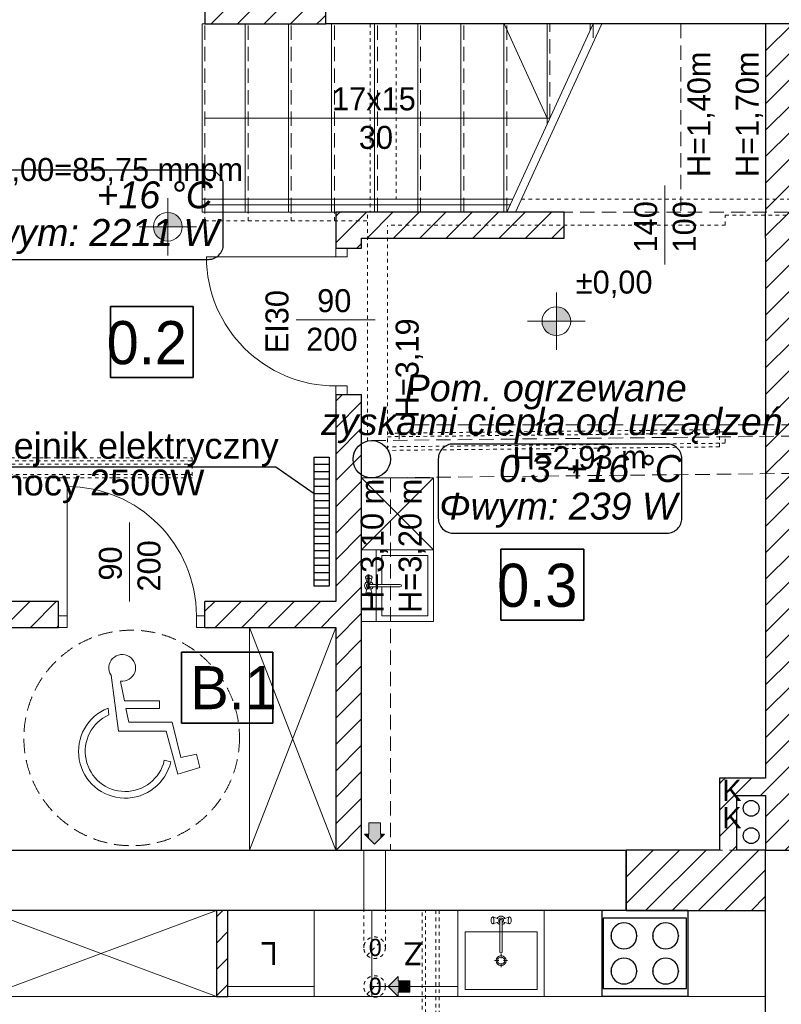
# Model space of a CAD drawing. Extents: x -220425 to -93252, y -20065 to 80294.
# Tile 18 of 103: x -177991 to -172693, y -4599 to 2255. Entities that reach past the tile are written whole.
import ezdxf
from ezdxf.lldxf.tags import DXFTag

# ---------------------------------------------------------------- set-up
doc = ezdxf.new("R2010")
doc.units = 0
doc.header["$MEASUREMENT"] = 0
doc.set_wipeout_variables(frame=1)
doc.linetypes.add('Hidden Line', pattern=[50, 25, -25])
doc.linetypes.add('Krawędzie ukryte', pattern=[150, 100, -50])
for name, color, linetype in [('#kan_san-op', 34, 'Continuous'), ('IS_Opisy_działek_Therm', 252, 'SOLID'), ('IS_Text_Konstrukcji', 7, 'Continuous')]:
    doc.layers.add(name, color=color, linetype=linetype)
for name, color, linetype, lineweight, true_color in [('Arch balustrady_Nr_Pióra__3', 7, 'Continuous', 18, 0xff6600), ('Arch drzwi_Nr_Pióra__4', 7, 'Continuous', 9, 0x029e21), ('Arch okna_Nr_Pióra__4', 7, 'Continuous', 9, 0x029e21), ('Arch schody_Nr_Pióra__25', 7, 'Continuous', 13, 0x40a5ff), ('Arch wyposarzenie_Nr_Pióra__2', 7, 'Continuous', 13, 0x7f7f7f), ('Arch wyposarzenie_Nr_Pióra__9', 7, 'Continuous', 13, 0x3dad99), ('Arch wyposazenie_Nr_Pióra__9', 7, 'Continuous', 13, 0x3dad99)]:
    doc.layers.add(name, color=color, linetype=linetype, lineweight=lineweight, true_color=true_color)
for name, color, linetype, lineweight in [('Arch IS_Nr_Pióra__52', 34, 'Continuous', 25), ('Arch kominy_Nr_Pióra__1', 7, 'Continuous', 25), ('Arch kominy_Nr_Pióra__10', 134, 'Continuous', 18), ('Arch kominy_Nr_Pióra__21', 7, 'Continuous', 9), ('Arch opisy_Nr_Pióra__21', 7, 'Continuous', 9), ('Arch wyposazenie_Nr_Pióra__100', 2, 'Continuous', 25), ('Arch ściany nośne_Nr_Pióra__21', 7, 'Continuous', 9), ('Arch ściany nośne_Nr_Pióra__27', 7, 'Continuous', 30), ('Drzwi ArchiCAD_Nr_Pióra__27', 7, 'Continuous', 30), ('Drzwi ArchiCAD_Nr_Pióra__5', 7, 'Continuous', 13), ('INWENT OPISY_Nr_Pióra__52', 34, 'Continuous', 25), ('INWENT RZĘDNE_Nr_Pióra__21', 7, 'Continuous', 9), ('INWENT WYMIARY_Nr_Pióra__21', 7, 'Continuous', 9), ('INWENT wyposarzenie_Nr_Pióra__21', 7, 'Continuous', 9), ('INWENT. DRZWI_Nr_Pióra__101', 8, 'Continuous', 13), ('INWENT.ŚCIANY_Nr_Pióra__1', 7, 'Continuous', 25), ('INWENT.ŚCIANY_Nr_Pióra__101', 8, 'Continuous', 13), ('Istniejące schody_Nr_Pióra__101', 8, 'Continuous', 13), ('Istniejące schody_Nr_Pióra__21', 7, 'Continuous', 9), ('Istniejące schody_Nr_Pióra__5', 7, 'Continuous', 13), ('Istniejące stropy_Nr_Pióra__5', 7, 'Continuous', 13), ('PODKŁAD', 252, 'Continuous', 35)]:
    doc.layers.add(name, color=color, linetype=linetype, lineweight=lineweight)
doc.layers.add('IS_Grzejniki_Plan_rzut', color=7, linetype='SOLID', true_color=0x000000)
doc.styles.add('GENERATED_STYLE_2', font='txt')
doc.styles.add('GENERATED_STYLE_4', font='txt')
doc.styles.add('GENERATED_STYLE_6', font='txt')
doc.styles.get("Standard").update_dxf_attribs({"font": 'txt', "bigfont": 'BIGFONT.SHX'})
tags = doc.linetypes.add('SOLID', pattern=[10, 10, 0]).pattern_tags.tags
tags[6:7] = [DXFTag(74, 4), DXFTag(75, 0), DXFTag(340, '0'), DXFTag(46, 0.0), DXFTag(50, 0.0), DXFTag(44, 0.0), DXFTag(45, 0.0)]
tags[4:5] = [DXFTag(74, 4), DXFTag(75, 0), DXFTag(340, '0'), DXFTag(46, 0.0), DXFTag(50, 0.0), DXFTag(44, 0.0), DXFTag(45, 0.0)]
pattern_1 = [(45, (0, 0), (-91.92388, 91.92388), [])]

# ---------------------------------------------------------------- blocks, each defined once
blk = doc.blocks.new('parter')
at = {"layer": 'Arch ściany nośne_Nr_Pióra__21', "linetype": 'Continuous'}
h = blk.add_hatch(dxfattribs=at)
h.set_pattern_fill('Common_Brick', color=252, style=0, pattern_type=2)
h.set_pattern_definition(pattern_1)
h.paths.add_polyline_path([(-175862.4, 2504.9), (-175892.4, 2504.9), (-175892.4, 2224.9), (-175862.4, 2224.9)], flags=0)
h = blk.add_hatch(dxfattribs=at)
h.set_pattern_fill('Common_Brick', color=252, style=0, pattern_type=2)
h.set_pattern_definition(pattern_1)
h.paths.add_polyline_path([(-175892.4, 2464.9), (-176702.4, 2464.9), (-176702.4, 2224.9), (-175892.4, 2224.9)], flags=0)
h = blk.add_hatch(dxfattribs=at)
h.set_pattern_fill('Common_Brick', color=252, style=0, pattern_type=2)
h.set_pattern_definition(pattern_1)
h.paths.add_polyline_path([(-172802.4, 2224.9), (-172802.4, -3525.1), (-172622.4, -3525.1), (-172622.4, 2224.9)], flags=0)
h = blk.add_hatch(dxfattribs=at)
h.set_pattern_fill('Common_Brick', color=252, style=0, pattern_type=2)
h.set_pattern_definition(pattern_1)
h.paths.add_polyline_path([(-175792.4, 914.9), (-175792.4, 664.9), (-175712.4, 664.9), (-175612.4, 664.9), (-175612.4, 734.9)], flags=0)
h = blk.add_hatch(dxfattribs=at)
h.set_pattern_fill('Common_Brick', color=252, style=0, pattern_type=2)
h.set_pattern_definition(pattern_1)
h.paths.add_polyline_path([(-174202.4, 734.9), (-174202.4, 914.9), (-175792.4, 914.9), (-175612.4, 734.9)], flags=0)
h = blk.add_hatch(dxfattribs=at)
h.set_pattern_fill('Common_Brick', color=252, style=0, pattern_type=2)
h.set_pattern_definition(pattern_1)
h.paths.add_polyline_path([(-175792.4, -3525.1), (-175612.4, -3525.1), (-175612.4, -355.1), (-175712.4, -355.1), (-175792.4, -355.1)], flags=0)
h = blk.add_hatch(dxfattribs=at)
h.set_pattern_fill('Common_Brick', color=252, style=0, pattern_type=2)
h.set_pattern_definition(pattern_1)
h.paths.add_polyline_path([(-178482.4, -1975.1), (-177722.4, -1975.1), (-177722.4, -1895.1), (-177722.4, -1795.1), (-178302.4, -1795.1)], flags=0)
h = blk.add_hatch(dxfattribs=at)
h.set_pattern_fill('Common_Brick', color=252, style=0, pattern_type=2)
h.set_pattern_definition(pattern_1)
h.paths.add_polyline_path([(-175792.4, -1795.1), (-176702.4, -1795.1), (-176702.4, -1895.1), (-176702.4, -1975.1), (-175792.4, -1975.1)], flags=0)
h = blk.add_hatch(dxfattribs=at)
h.set_pattern_fill('Common_Brick', color=252, style=0, pattern_type=2)
h.set_pattern_definition(pattern_1)
h.paths.add_polyline_path([(-173122.4, -3025.1), (-173122.4, -3525.1), (-173002.4, -3525.1), (-173002.4, -3145.1)], flags=0)
h = blk.add_hatch(dxfattribs=at)
h.set_pattern_fill('Common_Brick', color=252, style=0, pattern_type=2)
h.set_pattern_definition(pattern_1)
h.paths.add_polyline_path([(-172802.4, -3025.1), (-173122.4, -3025.1), (-173002.4, -3145.1), (-172802.4, -3145.1)], flags=0)
h = blk.add_hatch(dxfattribs=at)
h.set_pattern_fill('Common_Brick', color=252, style=0, pattern_type=2)
h.set_pattern_definition(pattern_1)
h.paths.add_polyline_path([(-173772.4, -3945.1), (-172802.4, -3945.1), (-172802.4, -3525.1), (-173772.4, -3525.1)], flags=0)
h = blk.add_hatch(dxfattribs=at)
h.set_pattern_fill('Common_Brick', color=252, style=0, pattern_type=2)
h.set_pattern_definition(pattern_1)
h.paths.add_polyline_path([(-176542.4, -4545.1), (-176542.4, -3945.1), (-176622.4, -3945.1), (-176622.4, -4545.1)], flags=0)
at = {"layer": 'INWENT RZĘDNE_Nr_Pióra__21', "linetype": 'Continuous'}
for points in [[(-176961, 813.4), (-176861, 813.4), (-176868.6, 851.7), (-176890.3, 884.2), (-176922.7, 905.8), (-176961, 913.4)], [(-176961, 813.4), (-177061, 813.4), (-177053.4, 775.2), (-177031.7, 742.7), (-176999.3, 721.1), (-176961, 713.4)], [(-174257.6, 155.7), (-174157.6, 155.7), (-174165.2, 194), (-174186.9, 226.5), (-174219.3, 248.1), (-174257.6, 255.7)], [(-174257.6, 155.7), (-174357.6, 155.7), (-174350, 117.5), (-174328.3, 85), (-174295.8, 63.4), (-174257.6, 55.7)]]:
    blk.add_hatch(color=252, dxfattribs=at).paths.add_polyline_path(points, flags=0)
at = {"color": 252}
for p, q in [((-177360, -235.2), (-177360, 258.9)), ((-177360, 258.9), (-176784, 258.9)), ((-176784, 258.9), (-176784, -235.2)), ((-176784, -235.2), (-177360, -235.2)), ((-174643.5, -1924.2), (-174643.5, -1430.1)), ((-174643.5, -1430.1), (-174067.5, -1430.1)), ((-174067.5, -1430.1), (-174067.5, -1924.2)), ((-174067.5, -1924.2), (-174643.5, -1924.2)), ((-176865.2, -2642), (-176865.2, -2147.9)), ((-176865.2, -2147.9), (-176229.9, -2147.9)), ((-176229.9, -2147.9), (-176229.9, -2642)), ((-176229.9, -2642), (-176865.2, -2642))]:
    blk.add_line(p, q, dxfattribs=at)
at = {"layer": 'Arch balustrady_Nr_Pióra__3', "color": 252, "linetype": 'Continuous'}
for p, q in [((-176722.4, 1004.9), (-174561.2, 1004.9)), ((-176722.4, 964.9), (-174579.5, 964.9))]:
    blk.add_line(p, q, dxfattribs=at)
at = {"layer": 'Arch IS_Nr_Pióra__52', "color": 252, "linetype": 'Continuous'}
for centre in [(-172902.4, -3235.1), (-172902.4, -3425.1)]:
    blk.add_circle(centre, 55, dxfattribs=at)
at = {"layer": 'Arch kominy_Nr_Pióra__1', "color": 252, "linetype": 'Continuous'}
for points in [[(-175522.4, -3485.1), (-175562.4, -3335.1), (-175522.4, -3335.1)], [(-175562.4, -3445.1), (-175562.4, -3335.1), (-175522.4, -3485.1)], [(-175482.4, -3445.1), (-175522.4, -3335.1), (-175482.4, -3335.1)], [(-175522.4, -3485.1), (-175522.4, -3335.1), (-175482.4, -3445.1)], [(-175562.4, -3445.1), (-175592.4, -3415.1), (-175562.4, -3415.1)], [(-175482.4, -3445.1), (-175482.4, -3415.1), (-175452.4, -3415.1)], [(-175357.4, -4545.1), (-175427.4, -4475.1), (-175357.4, -4405.1)], [(-175277.4, -4515.1), (-175357.4, -4435.1), (-175277.4, -4435.1)], [(-175357.4, -4515.1), (-175357.4, -4435.1), (-175277.4, -4515.1)]]:
    blk.add_solid(points, dxfattribs=at)
at = {"layer": 'Arch kominy_Nr_Pióra__21', "color": 252, "linetype": 'Continuous'}
for p, q in [((-175562.4, -3335.1), (-175562.4, -3415.1)), ((-175482.4, -3335.1), (-175562.4, -3335.1)), ((-175482.4, -3335.1), (-175482.4, -3415.1)), ((-175522.4, -3485.1), (-175592.4, -3415.1)), ((-175562.4, -3415.1), (-175592.4, -3415.1)), ((-175452.4, -3415.1), (-175522.4, -3485.1)), ((-175482.4, -3415.1), (-175452.4, -3415.1)), ((-175597.4, -3945.1), (-175597.4, -3525.1)), ((-175447.4, -3525.1), (-175597.4, -3525.1)), ((-175447.4, -3945.1), (-175447.4, -3525.1)), ((-175427.4, -4475.1), (-175357.4, -4405.1)), ((-175357.4, -4435.1), (-175357.4, -4405.1)), ((-175277.4, -4435.1), (-175357.4, -4435.1)), ((-175277.4, -4515.1), (-175277.4, -4435.1)), ((-175357.4, -4545.1), (-175427.4, -4475.1)), ((-175277.4, -4515.1), (-175357.4, -4515.1)), ((-175357.4, -4515.1), (-175357.4, -4545.1))]:
    blk.add_line(p, q, dxfattribs=at)
at = {"layer": 'Arch kominy_Nr_Pióra__21', "color": 252, "linetype": 'Hidden Line'}
for p, q in [((-175597.4, -4205.1), (-175597.4, -3945.1)), ((-175447.4, -4205.1), (-175447.4, -3945.1)), ((-175575.4, -4258.2), (-175469.3, -4152.1)), ((-175575.4, -4528.2), (-175469.3, -4422.1))]:
    blk.add_line(p, q, dxfattribs=at)
for centre in [(-175522.4, -4205.1), (-175522.4, -4475.1)]:
    blk.add_circle(centre, 75, dxfattribs=at)
at = {"layer": 'Arch okna_Nr_Pióra__4', "color": 252, "linetype": 'Continuous'}
for p, q in [((-173502.4, 1099.9), (-173502.4, 549.9)), ((-175517.4, 164.9), (-176067.4, 164.9)), ((-177226.7, -1245.1), (-177226.7, -1795.1))]:
    blk.add_line(p, q, dxfattribs=at)
at = {"layer": 'Arch opisy_Nr_Pióra__21', "color": 252, "linetype": 'Continuous'}
for p, q in [((-177360, -235.2), (-177360, 258.9)), ((-177360, 258.9), (-176784, 258.9)), ((-176784, 258.9), (-176784, -235.2)), ((-176784, -235.2), (-177360, -235.2)), ((-174643.5, -1924.2), (-174643.5, -1430.1)), ((-174643.5, -1430.1), (-174067.5, -1430.1)), ((-174067.5, -1430.1), (-174067.5, -1924.2)), ((-174067.5, -1924.2), (-174643.5, -1924.2)), ((-176865.2, -2642), (-176865.2, -2147.9)), ((-176865.2, -2147.9), (-176229.9, -2147.9)), ((-176229.9, -2147.9), (-176229.9, -2642)), ((-176229.9, -2642), (-176865.2, -2642))]:
    blk.add_line(p, q, dxfattribs=at)
at = {"layer": 'Arch opisy_Nr_Pióra__21', "color": 252, "linetype": 'Krawędzie ukryte'}
blk.add_circle((-177212.4, -2745.1), 750, dxfattribs=at)
at = {"layer": 'Arch schody_Nr_Pióra__25', "color": 252, "linetype": 'Continuous'}
for p, q in [((-176722.4, 2224.9), (-176702.4, 2224.9)), ((-176722.4, 914.9), (-176722.4, 2224.9)), ((-176422.4, 914.9), (-176422.4, 2224.9)), ((-176122.4, 914.9), (-176122.4, 2224.9)), ((-175822.4, 914.9), (-175822.4, 2224.9)), ((-175522.4, 914.9), (-175522.4, 2224.9)), ((-175222.4, 914.9), (-175222.4, 2224.9)), ((-174922.4, 914.9), (-174922.4, 2224.9)), ((-174622.4, 914.9), (-174622.4, 2224.9)), ((-174322.4, 1526.2), (-174322.4, 2224.9)), ((-174022.4, 2181.2), (-174022.4, 2224.9)), ((-176722.4, 914.9), (-176702.4, 914.9))]:
    blk.add_line(p, q, dxfattribs=at)
at = {"layer": 'Arch wyposarzenie_Nr_Pióra__2', "color": 252, "linetype": 'Continuous'}
for p, q in [((-177356.1, -2308.1), (-177304, -2697.3)), ((-177263.2, -2486.1), (-177290.7, -2351.3)), ((-177019.7, -2487.1), (-177263.2, -2486.1)), ((-177019.9, -2540.4), (-177019.7, -2487.1)), ((-177376.9, -2536.7), (-177370.5, -2584.4)), ((-177252.3, -2539.4), (-177019.9, -2540.4)), ((-177232.9, -2634.7), (-177252.3, -2539.4)), ((-176929.8, -2635.9), (-177232.9, -2634.7)), ((-176869.6, -2880.4), (-176929.8, -2635.9)), ((-177304, -2697.3), (-176973.3, -2698.6)), ((-176973.3, -2698.6), (-176891.9, -2997.8)), ((-176761.4, -2856.8), (-176869.6, -2880.4)), ((-176738.2, -2951.3), (-176761.4, -2856.8)), ((-176940.3, -2911), (-176985.6, -2900.7)), ((-176891.9, -2997.8), (-176738.2, -2951.3))]:
    blk.add_line(p, q, dxfattribs=at)
for centre, major_axis, start_param, end_param in [((-177278.5, -2257), (92.9, 0), 4.583801, 10.008202), ((-177257.3, -2839), (325.1, 0), 1.947533, 6.059917), ((-177257.3, -2839), (278.7, 0), 1.989195, 6.059917)]:
    blk.add_ellipse(centre, major_axis=major_axis, ratio=0.999933, start_param=start_param, end_param=end_param, dxfattribs=at)
at = {"layer": 'Arch wyposarzenie_Nr_Pióra__9', "color": 252, "linetype": 'Continuous'}
for p, q in [((-174711.5, -4005.1), (-174712.3, -4011.7)), ((-174712.3, -4011.7), (-174712.3, -4018.6)), ((-174712.3, -4018.6), (-174711.5, -4025.1)), ((-174710, -3999.8), (-174711.5, -4005.1)), ((-174711.5, -4025.1), (-174710, -4030.5)), ((-174707.9, -3996.4), (-174710, -3999.8)), ((-174710, -4030.5), (-174707.9, -4033.9)), ((-174702.8, -3992.6), (-174707.9, -3996.4)), ((-174702.8, -4037.7), (-174707.9, -4033.9)), ((-174700, -3991.1), (-174702.8, -3992.6)), ((-174702.8, -4037.7), (-174700, -4039.1)), ((-174662.5, -4003.1), (-174700, -3991.1)), ((-174697.2, -3992.6), (-174700, -3991.1)), ((-174662.5, -4027.2), (-174700, -4039.1)), ((-174700, -4039.1), (-174697.2, -4037.7)), ((-174694.7, -3996.8), (-174697.2, -3992.6)), ((-174697.2, -4037.7), (-174694.7, -4033.5)), ((-174692.9, -4003.1), (-174694.7, -3996.8)), ((-174694.7, -4033.5), (-174692.9, -4027.1)), ((-174691.9, -4011), (-174692.9, -4003.1)), ((-174692.9, -4027.1), (-174691.9, -4019.3)), ((-174691.9, -4019.3), (-174691.9, -4011)), ((-174650.3, -4013.8), (-174650.3, -4234)), ((-174634.5, -4234), (-174634.5, -4013.8)), ((-174622.3, -4003.1), (-174584.8, -3991.1)), ((-174622.3, -4027.2), (-174584.8, -4039.1)), ((-174591.9, -4003.1), (-174592.9, -4011)), ((-174592.9, -4011), (-174592.9, -4019.3)), ((-174592.9, -4019.3), (-174591.9, -4027.1)), ((-174590.1, -3996.8), (-174591.9, -4003.1)), ((-174591.9, -4027.1), (-174590.1, -4033.5)), ((-174587.6, -3992.6), (-174590.1, -3996.8)), ((-174590.1, -4033.5), (-174587.6, -4037.7)), ((-174584.8, -3991.1), (-174587.6, -3992.6)), ((-174587.6, -4037.7), (-174584.8, -4039.1)), ((-174582, -3992.6), (-174584.8, -3991.1)), ((-174584.8, -4039.1), (-174582, -4037.7)), ((-174582, -3992.6), (-174576.8, -3996.4)), ((-174582, -4037.7), (-174576.8, -4033.9)), ((-174574.8, -3999.8), (-174576.8, -3996.4)), ((-174576.8, -4033.9), (-174574.8, -4030.5)), ((-174573.2, -4005.1), (-174574.8, -3999.8)), ((-174574.8, -4030.5), (-174573.2, -4025.1)), ((-174572.4, -4011.7), (-174573.2, -4005.1)), ((-174573.2, -4025.1), (-174572.4, -4018.6)), ((-174572.4, -4018.6), (-174572.4, -4011.7)), ((-174659.1, -4295.1), (-174687.9, -4295.1)), ((-174642.4, -4278.5), (-174642.4, -4249.7)), ((-174642.4, -4340.6), (-174642.4, -4311.8)), ((-174596.9, -4295.1), (-174625.7, -4295.1))]:
    blk.add_line(p, q, dxfattribs=at)
for radius in [35, 25]:
    blk.add_circle((-174642.4, -4295.1), radius, dxfattribs=at)
for centre, radius, start, end in [((-174642.4, -4015.1), 30, 27.97653, 152.02347), ((-174642.4, -4015.1), 30, 207.97653, 254.77469), ((-174642.4, -4015.1), 16.8, 298.05488, 241.94512), ((-174642.4, -4015.1), 8, 10, 170), ((-174642.4, -4015.1), 30, 285.22531, 332.02347), ((-174642.4, -4234), 7.88, 180, 0)]:
    blk.add_arc(centre, radius, start, end, dxfattribs=at)
at = {"layer": 'Arch wyposazenie_Nr_Pióra__100', "color": 252, "linetype": 'Continuous'}
for p, q in [((-173942.4, -3945.1), (-173942.4, -4545.1)), ((-173342.4, -3945.1), (-173942.4, -3945.1)), ((-173342.4, -3945.1), (-173342.4, -4545.1)), ((-173932.4, -4000.1), (-173932.4, -4490.1)), ((-173352.4, -4000.1), (-173932.4, -4000.1)), ((-173352.4, -4490.1), (-173352.4, -4000.1)), ((-173932.4, -4490.1), (-173352.4, -4490.1)), ((-173342.4, -4545.1), (-173942.4, -4545.1))]:
    blk.add_line(p, q, dxfattribs=at)
for centre, start, end in [((-173787.4, -4122.6), 0, 180), ((-173497.4, -4122.6), 0, 180), ((-173787.4, -4122.6), 180, 0), ((-173497.4, -4122.6), 180, 0), ((-173787.4, -4367.6), 0, 180), ((-173497.4, -4367.6), 0, 180), ((-173787.4, -4367.6), 180, 0), ((-173497.4, -4367.6), 180, 0)]:
    blk.add_arc(centre, 90, start, end, dxfattribs=at)
for p in [(-173877.4, -4122.6), (-173697.4, -4122.6), (-173587.4, -4122.6), (-173407.4, -4122.6), (-173877.4, -4367.6), (-173697.4, -4367.6), (-173587.4, -4367.6), (-173407.4, -4367.6)]:
    blk.add_point(p, dxfattribs=at)
at = {"layer": 'Arch wyposazenie_Nr_Pióra__9', "color": 252, "linetype": 'Continuous'}
for p, q in [((-175792.4, -3525.1), (-176392.4, -1975.1)), ((-175792.4, -1975.1), (-176392.4, -3525.1)), ((-176392.4, -1975.1), (-176392.4, -3525.1)), ((-176622.4, -4545.1), (-178232.4, -3945.1)), ((-178232.4, -4545.1), (-176622.4, -3945.1)), ((-176542.4, -3945.1), (-176542.4, -4545.1)), ((-175942.4, -3945.1), (-176542.4, -3945.1)), ((-175942.4, -4545.1), (-175942.4, -3945.1)), ((-175542.4, -4545.1), (-175542.4, -3945.1)), ((-175542.4, -3945.1), (-174942.4, -3945.1)), ((-174942.4, -4545.1), (-174942.4, -3945.1)), ((-174942.4, -3945.1), (-174942.4, -4545.1)), ((-174942.4, -3945.1), (-174342.4, -3945.1)), ((-174342.4, -4545.1), (-174342.4, -3945.1)), ((-174942.4, -3995.1), (-174942.4, -4495.1)), ((-174892.4, -4095.1), (-174392.4, -4095.1)), ((-174892.4, -4495.1), (-174892.4, -4095.1)), ((-174392.4, -4095.1), (-174392.4, -4495.1)), ((-176542.4, -4475.1), (-175942.4, -4475.1)), ((-174942.4, -4475.1), (-175542.4, -4475.1)), ((-174392.4, -4495.1), (-174892.4, -4495.1)), ((-178232.4, -4545.1), (-176622.4, -4545.1)), ((-176542.4, -4545.1), (-175942.4, -4545.1)), ((-176542.4, -4545.1), (-172802.4, -4545.1)), ((-174942.4, -4545.1), (-175542.4, -4545.1)), ((-174942.4, -4545.1), (-174342.4, -4545.1))]:
    blk.add_line(p, q, dxfattribs=at)
at = {"layer": 'Arch ściany nośne_Nr_Pióra__27', "color": 252, "linetype": 'Continuous'}
for p, q in [((-175862.4, 2224.9), (-175862.4, 2504.9)), ((-176702.4, 2464.9), (-176702.4, 2224.9)), ((-176702.4, 2224.9), (-175892.4, 2224.9)), ((-175892.4, 2224.9), (-175862.4, 2224.9)), ((-172622.4, 2224.9), (-172802.4, 2224.9)), ((-172802.4, 2224.9), (-172802.4, 914.9)), ((-175792.4, 914.9), (-175792.4, 664.9)), ((-174202.4, 914.9), (-175792.4, 914.9)), ((-175612.4, 664.9), (-175612.4, 734.9)), ((-175612.4, 734.9), (-174202.4, 734.9)), ((-172802.4, 734.9), (-172802.4, -3025.1)), ((-175792.4, 664.9), (-175712.4, 664.9)), ((-175712.4, 664.9), (-175612.4, 664.9)), ((-175792.4, -355.1), (-175792.4, -1795.1)), ((-175792.4, -355.1), (-175712.4, -355.1)), ((-175712.4, -355.1), (-175612.4, -355.1)), ((-175612.4, -3525.1), (-175612.4, -355.1)), ((-177722.4, -1795.1), (-178302.4, -1795.1)), ((-177722.4, -1895.1), (-177722.4, -1795.1)), ((-175792.4, -1795.1), (-176702.4, -1795.1)), ((-176702.4, -1895.1), (-176702.4, -1795.1)), ((-177722.4, -1975.1), (-177722.4, -1895.1)), ((-176702.4, -1975.1), (-176702.4, -1895.1)), ((-178482.4, -1975.1), (-177722.4, -1975.1)), ((-176702.4, -1975.1), (-175792.4, -1975.1)), ((-175792.4, -1975.1), (-175792.4, -3525.1)), ((-173122.4, -3025.1), (-173122.4, -3525.1)), ((-172802.4, -3025.1), (-173122.4, -3025.1)), ((-173002.4, -3525.1), (-173002.4, -3145.1)), ((-173002.4, -3145.1), (-172802.4, -3145.1)), ((-172802.4, -3145.1), (-172802.4, -3525.1)), ((-175792.4, -3525.1), (-175612.4, -3525.1)), ((-173772.4, -3525.1), (-173772.4, -3945.1)), ((-173122.4, -3525.1), (-173772.4, -3525.1)), ((-172802.4, -3525.1), (-173002.4, -3525.1)), ((-172802.4, -3525.1), (-172622.4, -3525.1)), ((-172802.4, -3945.1), (-172802.4, -3525.1)), ((-176622.4, -3945.1), (-176622.4, -4545.1)), ((-176542.4, -3945.1), (-176622.4, -3945.1)), ((-176542.4, -4545.1), (-176542.4, -3945.1)), ((-173772.4, -3945.1), (-172802.4, -3945.1)), ((-176622.4, -4545.1), (-176542.4, -4545.1))]:
    blk.add_line(p, q, dxfattribs=at)
at = {"layer": 'Drzwi ArchiCAD_Nr_Pióra__27', "color": 252, "linetype": 'Continuous'}
for p, q in [((-174202.4, 734.9), (-174202.4, 914.9)), ((-172802.4, 734.9), (-172802.4, 914.9)), ((-175792.4, 664.9), (-175712.4, 664.9)), ((-175792.4, -355.1), (-175712.4, -355.1)), ((-177722.4, -1975.1), (-177722.4, -1895.1)), ((-176702.4, -1975.1), (-176702.4, -1895.1))]:
    blk.add_line(p, q, dxfattribs=at)
at = {"layer": 'Drzwi ArchiCAD_Nr_Pióra__5', "color": 252, "linetype": 'Continuous'}
for p, q in [((-175712.4, 664.9), (-175792.4, 664.9)), ((-175792.4, 664.9), (-175792.4, 604.9)), ((-175712.4, 604.9), (-175712.4, 664.9)), ((-175792.4, 604.9), (-176692.4, 604.9)), ((-175792.4, 604.9), (-175712.4, 604.9)), ((-175792.4, -295.1), (-175792.4, -355.1)), ((-175712.4, -295.1), (-175792.4, -295.1)), ((-175712.4, -355.1), (-175712.4, -295.1)), ((-175792.4, -355.1), (-175712.4, -355.1)), ((-177662.4, -1895.1), (-177662.4, -995.1)), ((-177722.4, -1975.1), (-177722.4, -1895.1)), ((-177722.4, -1895.1), (-177662.4, -1895.1)), ((-177662.4, -1895.1), (-177662.4, -1975.1)), ((-176762.4, -1895.1), (-176702.4, -1895.1)), ((-176762.4, -1975.1), (-176762.4, -1895.1)), ((-176702.4, -1895.1), (-176702.4, -1975.1)), ((-177662.4, -1975.1), (-177722.4, -1975.1)), ((-176702.4, -1975.1), (-176762.4, -1975.1))]:
    blk.add_line(p, q, dxfattribs=at)
for centre, start, end in [((-175792.4, 604.9), 180, 270), ((-177662.4, -1895.1), 0, 90)]:
    blk.add_arc(centre, 900, start, end, dxfattribs=at)
at = {"layer": 'INWENT RZĘDNE_Nr_Pióra__21', "color": 252, "linetype": 'Continuous'}
for p, q in [((-176961, 613.4), (-176961, 1013.4)), ((-177161, 813.4), (-176761, 813.4)), ((-174257.6, -44.3), (-174257.6, 355.7)), ((-174457.6, 155.7), (-174057.6, 155.7))]:
    blk.add_line(p, q, dxfattribs=at)
for centre in [(-176961, 813.4), (-174257.6, 155.7)]:
    blk.add_circle(centre, 100, dxfattribs=at)
at = {"layer": 'INWENT wyposarzenie_Nr_Pióra__21', "color": 252, "linetype": 'Continuous'}
for p, q in [((-175612.4, -935.1), (-175112.4, -1435.1)), ((-175112.4, -935.1), (-175612.4, -935.1)), ((-175612.4, -1435.1), (-175112.4, -935.1)), ((-175612.4, -935.1), (-175612.4, -1435.1)), ((-175112.4, -1435.1), (-175112.4, -935.1)), ((-175612.4, -1435.1), (-175612.4, -1935.1)), ((-175112.4, -1435.1), (-175612.4, -1435.1)), ((-175112.4, -1435.1), (-175512.4, -1435.1)), ((-175512.4, -1435.1), (-175512.4, -1677.3)), ((-175112.4, -1935.1), (-175112.4, -1435.1)), ((-175472.4, -1677.3), (-175472.4, -1475.1)), ((-175472.4, -1475.1), (-175152.4, -1475.1)), ((-175152.4, -1475.1), (-175152.4, -1895.1)), ((-175584.9, -1624.7), (-175586.4, -1627.6)), ((-175574.4, -1665), (-175586.4, -1627.6)), ((-175586.4, -1627.6), (-175584.9, -1630.4)), ((-175584.9, -1624.7), (-175581.2, -1619.6)), ((-175584.9, -1630.4), (-175580.8, -1632.8)), ((-175577.7, -1617.5), (-175581.2, -1619.6)), ((-175580.8, -1632.8), (-175574.4, -1634.7)), ((-175572.4, -1616), (-175577.7, -1617.5)), ((-175574.4, -1634.7), (-175566.5, -1635.6)), ((-175565.9, -1615.2), (-175572.4, -1616)), ((-175566.5, -1635.6), (-175558.2, -1635.6)), ((-175558.9, -1615.2), (-175565.9, -1615.2)), ((-175552.4, -1616), (-175558.9, -1615.2)), ((-175558.2, -1635.6), (-175550.4, -1634.7)), ((-175547.1, -1617.5), (-175552.4, -1616)), ((-175550.4, -1634.7), (-175544, -1632.8)), ((-175550.3, -1665), (-175538.4, -1627.6)), ((-175543.6, -1619.6), (-175547.1, -1617.5)), ((-175544, -1632.8), (-175539.8, -1630.4)), ((-175539.8, -1624.7), (-175543.6, -1619.6)), ((-175538.4, -1627.6), (-175539.8, -1624.7)), ((-175539.8, -1630.4), (-175538.4, -1627.6)), ((-175574.4, -1705.2), (-175586.4, -1742.7)), ((-175343.5, -1677.3), (-175563.8, -1677.3)), ((-175563.8, -1693), (-175343.5, -1693)), ((-175550.3, -1705.2), (-175538.4, -1742.7)), ((-175512.4, -1693), (-175512.4, -1935.1)), ((-175472.4, -1895.1), (-175472.4, -1693)), ((-175584.9, -1739.9), (-175586.4, -1742.7)), ((-175586.4, -1742.7), (-175584.9, -1745.5)), ((-175580.8, -1737.5), (-175584.9, -1739.9)), ((-175584.9, -1745.5), (-175581.2, -1750.7)), ((-175581.2, -1750.7), (-175577.7, -1752.8)), ((-175574.4, -1735.6), (-175580.8, -1737.5)), ((-175577.7, -1752.8), (-175572.4, -1754.3)), ((-175566.5, -1734.6), (-175574.4, -1735.6)), ((-175572.4, -1754.3), (-175565.9, -1755.1)), ((-175558.2, -1734.6), (-175566.5, -1734.6)), ((-175565.9, -1755.1), (-175558.9, -1755.1)), ((-175558.9, -1755.1), (-175552.4, -1754.3)), ((-175550.4, -1735.6), (-175558.2, -1734.6)), ((-175552.4, -1754.3), (-175547.1, -1752.8)), ((-175544, -1737.5), (-175550.4, -1735.6)), ((-175547.1, -1752.8), (-175543.6, -1750.7)), ((-175539.8, -1739.9), (-175544, -1737.5)), ((-175539.8, -1745.5), (-175543.6, -1750.7)), ((-175538.4, -1742.7), (-175539.8, -1739.9)), ((-175539.8, -1745.5), (-175538.4, -1742.7)), ((-175152.4, -1895.1), (-175472.4, -1895.1)), ((-175112.4, -1935.1), (-175612.4, -1935.1)), ((-175512.4, -1935.1), (-175112.4, -1935.1))]:
    blk.add_line(p, q, dxfattribs=at)
for centre, radius, start, end in [((-175562.4, -1685.1), 30, 117.97653, 242.02347), ((-175562.4, -1685.1), 16.8, 28.05488, 331.94512), ((-175562.4, -1685.1), 8, 100, 260), ((-175562.4, -1685.1), 30, 15.22531, 62.02347), ((-175562.4, -1685.1), 30, 297.97653, 344.77469), ((-175343.5, -1685.1), 7.88, 270, 90)]:
    blk.add_arc(centre, radius, start, end, dxfattribs=at)
at = {"layer": 'INWENT. DRZWI_Nr_Pióra__101', "color": 252, "linetype": 'Hidden Line'}
for p, q in [((-173123.4, -613.7), (-173083.4, -613.3)), ((-173083.4, -613.3), (-173082.5, -693.3)), ((-173082.5, -693.3), (-173122.5, -693.7))]:
    blk.add_line(p, q, dxfattribs=at)
at = {"layer": 'INWENT.ŚCIANY_Nr_Pióra__1', "color": 252, "linetype": 'Continuous'}
for p, q in [((-175862.4, 2224.9), (-175862.4, 2504.9)), ((-171602.4, 2224.9), (-175862.4, 2224.9)), ((-179822.4, -3525.1), (-173772.4, -3525.1)), ((-173772.4, -3945.1), (-173772.4, -3525.1)), ((-172802.4, -3525.1), (-171802.4, -3525.1)), ((-172802.4, -3945.1), (-172802.4, -3525.1)), ((-173772.4, -3945.1), (-179822.4, -3945.1)), ((-172802.4, -9595.1), (-172802.4, -3945.1))]:
    blk.add_line(p, q, dxfattribs=at)
blk.add_circle((-175542.4, -805.1), 130, dxfattribs=at)
at = {"layer": 'INWENT.ŚCIANY_Nr_Pióra__101', "color": 252, "linetype": 'Hidden Line'}
for p, q in [((-175552.4, 2224.9), (-175552.4, 914.9)), ((-175372.4, 2224.9), (-175372.4, 1004.9)), ((-175372.4, 1004.9), (-174561.2, 1004.9)), ((-174501.2, 1004.9), (-172622.4, 1004.9)), ((-175552.4, 914.9), (-175572.4, 914.9)), ((-175572.4, -678.7), (-175572.4, 914.9)), ((-173082.4, 824.9), (-173082.4, 894.9)), ((-173082.4, 894.9), (-172622.4, 894.9)), ((-173082.4, 824.9), (-175432.4, 824.9)), ((-175432.4, -735.9), (-175432.4, 824.9)), ((-175432.4, -623.3), (-173123.5, -598.7)), ((-173122.3, -718.7), (-173123.5, -598.7)), ((-175432.4, -648.3), (-173123.3, -623.7)), ((-173122.5, -693.7), (-175432.4, -718.3)), ((-173122.3, -718.7), (-175428.1, -743.3)), ((-178422.4, -815.1), (-176792.4, -815.1)), ((-178402.4, -795.1), (-176792.4, -795.1)), ((-176792.4, -795.1), (-176792.4, -935.1)), ((-178447.4, -840.1), (-176792.4, -840.1)), ((-176792.4, -910.1), (-178447.4, -910.1)), ((-176792.4, -935.1), (-178422.4, -935.1)), ((-175192.4, -5885.1), (-175192.4, -3945.1)), ((-175167.4, -5910.1), (-175167.4, -3945.1)), ((-175097.4, -3945.1), (-175097.4, -5980.1)), ((-175072.4, -3945.1), (-175072.4, -6005.1))]:
    blk.add_line(p, q, dxfattribs=at)
at = {"layer": 'Istniejące schody_Nr_Pióra__101', "color": 252, "linetype": 'Hidden Line'}
for p, q in [((-176702.4, 854.9), (-176702.4, 914.9)), ((-176402.4, 854.9), (-176402.4, 914.9)), ((-176102.4, 854.9), (-176102.4, 914.9)), ((-175802.4, 854.9), (-175802.4, 914.9)), ((-176702.4, 854.9), (-175572.4, 854.9))]:
    blk.add_line(p, q, dxfattribs=at)
at = {"layer": 'Istniejące schody_Nr_Pióra__5', "color": 252, "linetype": 'Krawędzie ukryte'}
for p, q in [((-176702.4, 914.9), (-176702.4, 2224.9)), ((-176402.4, 914.9), (-176402.4, 2224.9)), ((-176102.4, 914.9), (-176102.4, 2224.9)), ((-175802.4, 914.9), (-175802.4, 2224.9)), ((-175502.4, 914.9), (-175502.4, 2224.9)), ((-175202.4, 914.9), (-175202.4, 2224.9)), ((-174902.4, 914.9), (-174902.4, 2224.9)), ((-174602.4, 914.9), (-174602.4, 2224.9)), ((-174302.4, 1569.9), (-174302.4, 2224.9)), ((-172802.4, 914.9), (-172802.4, 2224.9)), ((-174542.4, 914.9), (-171852.4, 914.9)), ((-175352.4, -565.1), (-175352.4, -673.1)), ((-169892.4, -565.1), (-175352.4, -565.1))]:
    blk.add_line(p, q, dxfattribs=at)
at = {"layer": 'Istniejące schody_Nr_Pióra__5', "color": 252, "linetype": 'Continuous'}
for p, q in [((-174321.2, 1569.9), (-174621.2, 2224.9)), ((-174602.4, 914.9), (-174002.4, 2224.9)), ((-174542.4, 914.9), (-173942.4, 2224.9)), ((-174002.4, 2128.2), (-174002.4, 2224.9)), ((-174302.4, 1569.9), (-176702.4, 1569.9)), ((-176702.4, 914.9), (-174542.4, 914.9))]:
    blk.add_line(p, q, dxfattribs=at)
at = {"layer": 'Istniejące stropy_Nr_Pióra__5', "color": 252, "linetype": 'Krawędzie ukryte'}
for p, q in [((-173392.4, 2224.9), (-173392.4, 914.9)), ((-175543.8, -675.2), (-169914.1, -615.2)), ((-175541, -935.1), (-169911.3, -875.2)), ((-175412.4, -935.1), (-175412.4, -3525.1)), ((-172802.4, -3525.1), (-175412.4, -3525.1))]:
    blk.add_line(p, q, dxfattribs=at)
at = {"layer": 'Arch drzwi_Nr_Pióra__4', "color": 252, "linetype": 'Continuous', "style": 'GENERATED_STYLE_6'}
for s, p in [('140', (-173556.6, 634.4)), ('100', (-173287.9, 634.4)), ('EI30', (-176121.6, -67.5)), ('90', (-177280.9, -1649.7)), ('200', (-177012.2, -1725.9))]:
    blk.add_text(s, height=160, rotation=90, dxfattribs=at).set_placement(p)
for s, p in [('90', (-175921.9, 219)), ('200', (-175998.1, -49.7))]:
    blk.add_text(s, height=160, dxfattribs=at).set_placement(p)
at = {"layer": 'Arch kominy_Nr_Pióra__10', "color": 252, "linetype": 'Continuous', "style": 'GENERATED_STYLE_6'}
for p in [(-175562.4, -4263.3), (-175562.4, -4533.3)]:
    blk.add_text('0', height=120, dxfattribs=at).set_placement(p)
at = {"layer": 'Arch opisy_Nr_Pióra__21', "color": 252, "linetype": 'Continuous', "style": 'GENERATED_STYLE_4'}
for s, p in [('0.2', (-177386.3, -143.3)), ('0.3', (-174669.7, -1832.2)), ('B.1', (-176804.7, -2545))]:
    blk.add_text(s, height=300, dxfattribs=at).set_placement(p)
at = {"layer": 'Arch wyposazenie_Nr_Pióra__9', "color": 252, "linetype": 'Continuous', "style": 'GENERATED_STYLE_6'}
for s, p in [('L', (-176196.7, -4165.5)), ('Z', (-175189, -4166.9))]:
    blk.add_text(s, height=160, rotation=180, dxfattribs=at).set_placement(p)
at = {"layer": 'INWENT OPISY_Nr_Pióra__52', "color": 252, "linetype": 'Continuous', "style": 'GENERATED_STYLE_6'}
for p in [(-173102.4, -3185), (-173102.4, -3375)]:
    blk.add_text('K', height=150, dxfattribs=at).set_placement(p)
at = {"layer": 'INWENT RZĘDNE_Nr_Pióra__21', "color": 252, "char_height": 160, "attachment_point": 7, "style": 'GENERATED_STYLE_2'}
for s, insert in [('{±0,00=85,75 mnpm}', (-178285.2, 1083.8)), ('{±0,00}', (-174122.9, 318.4))]:
    blk.add_mtext(s, dxfattribs=dict(at, insert=insert))
at = {"layer": 'INWENT WYMIARY_Nr_Pióra__21', "color": 252, "linetype": 'Continuous', "style": 'GENERATED_STYLE_2'}
for s, rotation, p in [('H=1,40m', 90, (-173186, 1158.7)), ('H=1,70m', 90, (-172849.5, 1158.7)), ('H=3,19', 90, (-175216, -520.3)), ('H=2,93 m', 0.61041, (-174561.6, -877.6)), ('H=3,10 m', 90, (-175459.5, -1874.7)), ('H=3,20 m', 90, (-175196, -1874.7))]:
    blk.add_text(s, height=160, rotation=rotation, dxfattribs=at).set_placement(p)
at = {"layer": 'Istniejące schody_Nr_Pióra__21', "color": 252, "linetype": 'Continuous', "style": 'GENERATED_STYLE_6'}
for s, p in [('17x15', (-175818.6, 1624)), ('30', (-175631.9, 1355.3))]:
    blk.add_text(s, height=160, dxfattribs=at).set_placement(p)

msp = doc.modelspace()

# ---------------------------------------------------------------- linework, layer by layer
at = {"layer": 'IS_Grzejniki_Plan_rzut', "color": 1, "ltscale": 10}
for p, q in [((-175943.4, -840.2), (-175839.4, -840.2)), ((-175943.4, -890.7), (-175839.4, -890.7)), ((-175943.4, -941.3), (-175839.4, -941.3)), ((-175943.4, -991.9), (-175839.4, -991.9)), ((-175943.4, -1042.5), (-175839.4, -1042.5)), ((-175943.4, -1093), (-175839.4, -1093)), ((-175943.4, -1143.6), (-175839.4, -1143.6)), ((-175943.4, -1194.2), (-175839.4, -1194.2)), ((-175943.4, -1244.7), (-175839.4, -1244.7)), ((-175943.4, -1289.4), (-175839.4, -1289.4)), ((-175943.4, -1340), (-175839.4, -1340)), ((-175943.4, -1390.5), (-175839.4, -1390.5)), ((-175943.4, -1441.1), (-175839.4, -1441.1)), ((-175943.4, -1491.7), (-175839.4, -1491.7)), ((-175943.4, -1542.3), (-175839.4, -1542.3)), ((-175943.4, -1592.8), (-175839.4, -1592.8)), ((-175943.4, -1643.4), (-175839.4, -1643.4))]:
    msp.add_line(p, q, dxfattribs=at)
msp.add_lwpolyline([(-175943.4, -789.6), (-175839.4, -789.6), (-175839.4, -1689.6), (-175943.4, -1689.6)], close=True, dxfattribs=at)
at = {"layer": 'IS_Opisy_działek_Therm', "color": 18, "ltscale": 10, "true_color": 0x000000}
for p, q in [((-178418.2, -856.9), (-176209.3, -856.9)), ((-176209.3, -856.9), (-175943.4, -1042.5))]:
    msp.add_line(p, q, dxfattribs=at)
at = {"layer": 'IS_Text_Konstrukcji', "color": 18, "linetype": 'SOLID', "ltscale": 10, "true_color": 0x000000}
for p, q in [((-176678.2, 1206.1), (-178340.2, 1206.1)), ((-176574.8, 689.4), (-176574.8, 1102.8)), ((-178340.2, 586.1), (-176678.2, 586.1))]:
    msp.add_line(p, q, dxfattribs=at)
msp.add_lwpolyline([(-174976, -1319), (-173487.6, -1319, 0.414214), (-173384.3, -1215.7), (-173384.3, -802.3, 0.414214), (-173487.6, -699), (-174976, -699, 0.414214), (-175079.3, -802.3), (-175079.3, -1215.7, 0.414214), (-174976, -1319)], format="xyb", dxfattribs=at)
for centre, start, end in [((-176678.2, 1102.8), 359.99996, 90.00004), ((-176678.2, 689.4), 269.99996, 0.00004)]:
    msp.add_arc(centre, 103.3, start, end, dxfattribs=at)

# ---------------------------------------------------------------- block references
at = {"layer": 'PODKŁAD'}
msp.add_blockref('parter', (0, 0), dxfattribs=at)
msp.add_blockref('parter', (0, 0), dxfattribs=at)

# ---------------------------------------------------------------- texts
at = {"layer": 'IS_Opisy_działek_Therm', "color": 18, "ltscale": 10, "true_color": 0x000000, "char_height": 180, "attachment_point": 7}
for s, insert in [('\\fArial|b0|i0;grzejnik elektryczny', (-178382.9, -855.6)), ('\\fArial|b0|i0;o mocy 2500W', (-178382.9, -1111.1))]:
    msp.add_mtext(s, dxfattribs=dict(at, insert=insert))
at = {"layer": 'IS_Text_Konstrukcji', "color": 18, "linetype": 'SOLID', "ltscale": 10, "true_color": 0x000000, "char_height": 187.2}
for s, insert, attachment_point in [('\\fArial|b0|i1;+16 °C', (-177457.2, 939.3), 7), ('\\fArial|b0|i1;Φwym: 2211 W', (-177507.2, 867.3), 2), ('\\fArial|b0|i1;Pom. ogrzewane ', (-175312.7, -459), 7), ('\\fArial|b0|i1;zyskami ciep\\fArial|b0|i1|c238;ła od urządzeń\\fArial|b0|i1; ', (-175894.9, -693.5), 7), ('\\fArial|b0|i1;0.3', (-174294.3, -965.8), 9), ('\\fArial|b0|i1;+16 °C', (-174194.3, -965.8), 7), ('\\fArial|b0|i1;Φwym: 239 W', (-174244.3, -1037.8), 2)]:
    msp.add_mtext(s, dxfattribs=dict(at, insert=insert, attachment_point=attachment_point))

# ---------------------------------------------------------------- next in the draw order: wipeouts: each hides what was drawn before it
at = {"ltscale": 10}
msp.add_wipeout([(-200770.3, 11108.9), (-158770.3, 11108.9), (-159380.3, 10498.9), (-198285.2, 10498.9), (-198285.2, -17981.1), (-159380.3, -17981.1), (-158770.3, -18591.1), (-200770.3, -18591.1)], dxfattribs=at).dxf.layer = '#kan_san-op'

doc.saveas('drawing.dxf')
